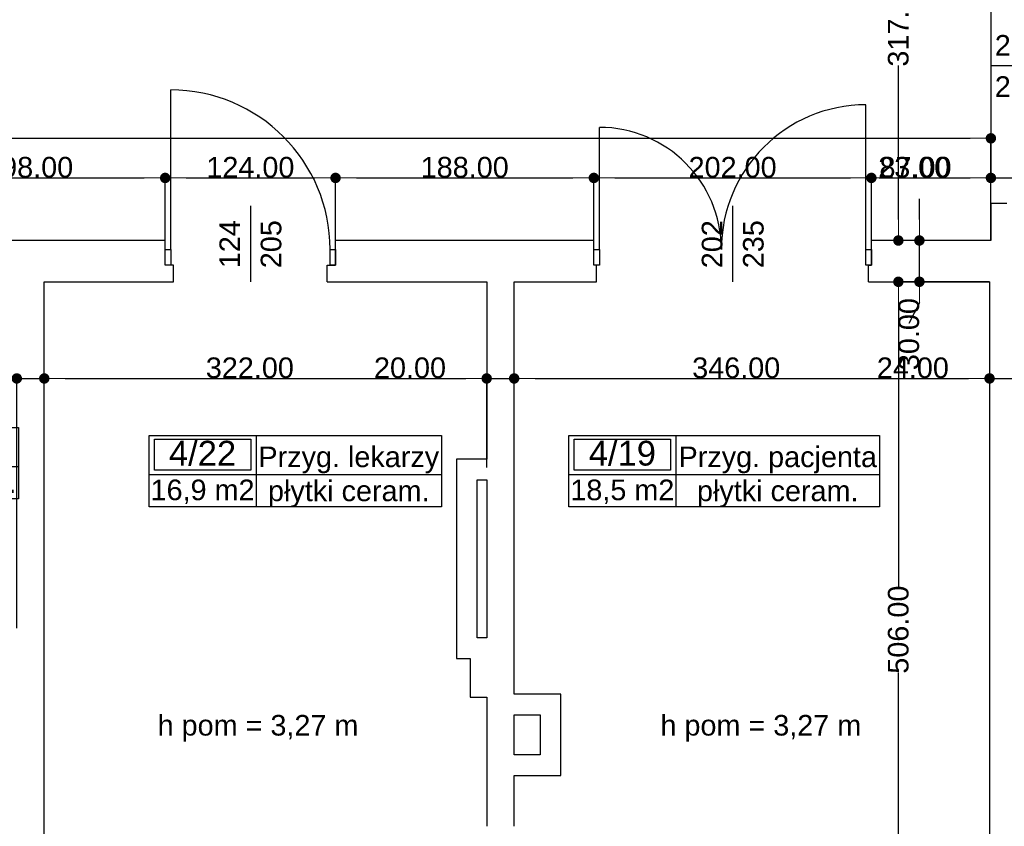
# Model space of a CAD drawing. Header units: millimetres. Extents: x -166872 to -65719, y 14266 to 44345.
# Tile 39 of 65: x -111157 to -103991, y 27679 to 33545. Entities that reach past the tile are written whole.
import ezdxf
from ezdxf.enums import TextEntityAlignment as Align

# ---------------------------------------------------------------- set-up
doc = ezdxf.new("R2010")
doc.units = ezdxf.units.MM
doc.header["$MEASUREMENT"] = 0
for name, color, linetype in [('Drzwi', 7, 'Continuous'), ('Obiekt', 7, 'Continuous'), ('Strefa', 7, 'Continuous'), ('Słup', 7, 'Continuous'), ('Tekst', 7, 'Continuous'), ('Wymiary', 63, 'Continuous'), ('Ściana', 7, 'Continuous')]:
    doc.layers.add(name, color=color, linetype=linetype)
doc.styles.add('Arial', font='txt')
doc.styles.add('Times new roman', font='txt')
doc.dimstyles.new('GENERATED_STYLE__1', dxfattribs={"dimtxt": 150, "dimasz": 152, "dimexe": 0.18, "dimexo": 0, "dimgap": 0.09, "dimtad": 1, "dimtih": 1, "dimtoh": 1, "dimlfac": 0.1, "dimzin": 0, "dimdsep": 46, "dimtxsty": 'Arial', "dimblk": 'ARROWHEAD_11', "dimblk1": 'ARROWHEAD_11', "dimblk2": 'ARROWHEAD_11', "dimcen": 0.09, "dimclrd": 114, "dimclre": 114, "dimclrt": 114, "dimazin": 0, "dimtfac": 1, "dimtdec": 4, "dimtmove": 0, "dimatfit": 3, "dimfxl": 1, "dimtolj": 1, "dimtzin": 0, "dimarcsym": 0})
doc.dimstyles.new('GENERATED_STYLE__2', dxfattribs={"dimtxt": 150, "dimasz": 152, "dimexe": 0.18, "dimexo": 0, "dimgap": 0.09, "dimtad": 1, "dimlfac": 0.1, "dimzin": 0, "dimdsep": 46, "dimtxsty": 'Arial', "dimblk": 'ARROWHEAD_11', "dimblk1": 'ARROWHEAD_11', "dimblk2": 'ARROWHEAD_11', "dimcen": 0.09, "dimclrd": 114, "dimclre": 114, "dimclrt": 114, "dimazin": 0, "dimtfac": 1, "dimtdec": 4, "dimtmove": 0, "dimatfit": 3, "dimfxl": 1, "dimtolj": 1, "dimtzin": 0, "dimarcsym": 0})

# ---------------------------------------------------------------- blocks, each defined once
blk = doc.blocks.new('Przyg. pacjenta_4_19_19', base_point=(-106381.1, 30237.9))
at = {"layer": 'Strefa'}
for p, q in [((-107160.1, 30520.7), (-104897.9, 30520.7)), ((-107160.1, 30002.2), (-107160.1, 30520.7)), ((-107121.2, 30494.8), (-106420, 30494.8)), ((-107121.2, 30268.5), (-107121.2, 30494.8)), ((-106420, 30494.8), (-106420, 30268.5)), ((-106381.1, 30520.7), (-106381.1, 30002.2)), ((-104897.9, 30520.7), (-104897.9, 30002.2)), ((-106420, 30268.5), (-107121.2, 30268.5)), ((-107160.1, 30237.9), (-104897.9, 30237.9)), ((-104897.9, 30002.2), (-107160.1, 30002.2))]:
    blk.add_line(p, q, dxfattribs=at)
at = {"layer": 'Strefa', "style": 'Arial'}
for tag, height, p in [('ROOM_NUMBER', 180, (-106770.6, 30392.8)), ('ROOM_NAME', 150, (-105639.5, 30366.3)), ('ROOM_CALC_AREA', 150, (-106770.6, 30125.8)), ('floor_f', 150, (-105639.5, 30118.8))]:
    blk.add_attdef(tag, text='', height=height, dxfattribs=at).set_placement(p, align=Align.MIDDLE_CENTER)
blk = doc.blocks.new('Przyg. lekarzy_4_22_22', base_point=(-109436.5, 30237.9))
at = {"layer": 'Strefa'}
for p, q in [((-110215.5, 30520.7), (-108087.2, 30520.7)), ((-110215.5, 30002.2), (-110215.5, 30520.7)), ((-110176.6, 30494.8), (-109475.4, 30494.8)), ((-110176.6, 30268.5), (-110176.6, 30494.8)), ((-109475.4, 30494.8), (-109475.4, 30268.5)), ((-109436.5, 30520.7), (-109436.5, 30002.2)), ((-108087.2, 30520.7), (-108087.2, 30002.2)), ((-109475.4, 30268.5), (-110176.6, 30268.5)), ((-110215.5, 30237.9), (-108087.2, 30237.9)), ((-108087.2, 30002.2), (-110215.5, 30002.2))]:
    blk.add_line(p, q, dxfattribs=at)
at = {"layer": 'Strefa', "style": 'Arial'}
for tag, height, p in [('ROOM_NUMBER', 180, (-109826, 30392.8)), ('ROOM_NAME', 150, (-108761.8, 30366.3)), ('ROOM_CALC_AREA', 150, (-109826, 30125.8)), ('floor_f', 150, (-108761.8, 30118.8))]:
    blk.add_attdef(tag, text='', height=height, dxfattribs=at).set_placement(p, align=Align.MIDDLE_CENTER)
blk = doc.blocks.new('Pom. tech._4_23_23', base_point=(-112372.9, 30297))
at = {"layer": 'Strefa'}
for p, q in [((-113107, 30579.9), (-111164.8, 30579.9)), ((-113107, 30061.3), (-113107, 30579.9)), ((-113070.3, 30553.9), (-112409.6, 30553.9)), ((-113070.3, 30327.6), (-113070.3, 30553.9)), ((-112409.6, 30553.9), (-112409.6, 30327.6)), ((-112372.9, 30579.9), (-112372.9, 30061.3)), ((-111164.8, 30579.9), (-111164.8, 30061.3)), ((-112409.6, 30327.6), (-113070.3, 30327.6)), ((-113107, 30297), (-111164.8, 30297)), ((-111164.8, 30061.3), (-113107, 30061.3))]:
    blk.add_line(p, q, dxfattribs=at)
at = {"layer": 'Strefa', "style": 'Arial'}
for tag, height, p in [('ROOM_NUMBER', 180, (-112739.9, 30451.9)), ('ROOM_NAME', 150, (-111768.8, 30445.8)), ('ROOM_CALC_AREA', 150, (-112739.9, 30184.9)), ('floor_f', 150, (-111768.8, 30177.9))]:
    blk.add_attdef(tag, text='', height=height, dxfattribs=at).set_placement(p, align=Align.MIDDLE_CENTER)
blk = doc.blocks.new('ARROWHEAD_11')
at = {"color": 0, "linetype": 'Continuous', "lineweight": 0}
blk.add_line((0, 0), (-1, 0), dxfattribs=at)
at = {"color": 0, "linetype": 'Continuous', "lineweight": 0, "const_width": 0.25, "flags": 128}
blk.add_lwpolyline([(-0.125, 0, 1), (0.125, 0, 1)], format="xyb", close=True, dxfattribs=at)
blk = doc.blocks.new('*D5738')
at = {"layer": 'Defpoints', "color": 0}
for p in [(-110098, 32394.6), (-112078, 31939.3), (-110098, 31939.3)]:
    blk.add_point(p, dxfattribs=at)
at = {"layer": 'Wymiary', "color": 114, "lineweight": -2}
for p, q in [((-112078, 31939.3), (-112078, 32394.8)), ((-111926, 32394.6), (-110250, 32394.6)), ((-110098, 31939.3), (-110098, 32394.8))]:
    blk.add_line(p, q, dxfattribs=at)
at = {"layer": 'Wymiary', "color": 114, "lineweight": -2, "xscale": 152, "yscale": 152, "zscale": 152, "rotation": 180}
blk.add_blockref('ARROWHEAD_11', (-112078, 32394.6), dxfattribs=at)
at = {"layer": 'Wymiary', "color": 114, "lineweight": -2, "xscale": 152, "yscale": 152, "zscale": 152}
blk.add_blockref('ARROWHEAD_11', (-110098, 32394.6), dxfattribs=at)
at = {"layer": 'Wymiary', "color": 114, "lineweight": 13, "insert": (-111088, 32471.3), "char_height": 150, "attachment_point": 5, "style": 'Arial'}
blk.add_mtext('\\A1;198.00', dxfattribs=at)
blk = doc.blocks.new('*D5739')
at = {"layer": 'Defpoints', "color": 0}
for p in [(-108858, 32394.6), (-110098, 31939.3), (-108858, 31939.3)]:
    blk.add_point(p, dxfattribs=at)
at = {"layer": 'Wymiary', "color": 114, "lineweight": -2}
for p, q in [((-110098, 31939.3), (-110098, 32394.8)), ((-109946, 32394.6), (-109010, 32394.6)), ((-108858, 31939.3), (-108858, 32394.8))]:
    blk.add_line(p, q, dxfattribs=at)
at = {"layer": 'Wymiary', "color": 114, "lineweight": -2, "xscale": 152, "yscale": 152, "zscale": 152, "rotation": 180}
blk.add_blockref('ARROWHEAD_11', (-110098, 32394.6), dxfattribs=at)
at = {"layer": 'Wymiary', "color": 114, "lineweight": -2, "xscale": 152, "yscale": 152, "zscale": 152}
blk.add_blockref('ARROWHEAD_11', (-108858, 32394.6), dxfattribs=at)
at = {"layer": 'Wymiary', "color": 114, "lineweight": 13, "insert": (-109478, 32471.3), "char_height": 150, "attachment_point": 5, "style": 'Arial'}
blk.add_mtext('\\A1;124.00', dxfattribs=at)
blk = doc.blocks.new('*D5740')
at = {"layer": 'Defpoints', "color": 0}
for p in [(-106978, 32394.6), (-108858, 31939.3), (-106978, 31939.3)]:
    blk.add_point(p, dxfattribs=at)
at = {"layer": 'Wymiary', "color": 114, "lineweight": -2}
for p, q in [((-108858, 31939.3), (-108858, 32394.8)), ((-108706, 32394.6), (-107130, 32394.6)), ((-106978, 31939.3), (-106978, 32394.8))]:
    blk.add_line(p, q, dxfattribs=at)
at = {"layer": 'Wymiary', "color": 114, "lineweight": -2, "xscale": 152, "yscale": 152, "zscale": 152, "rotation": 180}
blk.add_blockref('ARROWHEAD_11', (-108858, 32394.6), dxfattribs=at)
at = {"layer": 'Wymiary', "color": 114, "lineweight": -2, "xscale": 152, "yscale": 152, "zscale": 152}
blk.add_blockref('ARROWHEAD_11', (-106978, 32394.6), dxfattribs=at)
at = {"layer": 'Wymiary', "color": 114, "lineweight": 13, "insert": (-107918, 32471.3), "char_height": 150, "attachment_point": 5, "style": 'Arial'}
blk.add_mtext('\\A1;188.00', dxfattribs=at)
blk = doc.blocks.new('*D5741')
at = {"layer": 'Defpoints', "color": 0}
for p in [(-104958, 32394.6), (-106978, 31939.3), (-104958, 31939.3)]:
    blk.add_point(p, dxfattribs=at)
at = {"layer": 'Wymiary', "color": 114, "lineweight": -2}
for p, q in [((-106978, 31939.3), (-106978, 32394.8)), ((-106826, 32394.6), (-105110, 32394.6)), ((-104958, 31939.3), (-104958, 32394.8))]:
    blk.add_line(p, q, dxfattribs=at)
at = {"layer": 'Wymiary', "color": 114, "lineweight": -2, "xscale": 152, "yscale": 152, "zscale": 152, "rotation": 180}
blk.add_blockref('ARROWHEAD_11', (-106978, 32394.6), dxfattribs=at)
at = {"layer": 'Wymiary', "color": 114, "lineweight": -2, "xscale": 152, "yscale": 152, "zscale": 152}
blk.add_blockref('ARROWHEAD_11', (-104958, 32394.6), dxfattribs=at)
at = {"layer": 'Wymiary', "color": 114, "lineweight": 13, "insert": (-105968, 32471.3), "char_height": 150, "attachment_point": 5, "style": 'Arial'}
blk.add_mtext('\\A1;202.00', dxfattribs=at)
blk = doc.blocks.new('*D5742')
at = {"layer": 'Defpoints', "color": 0}
for p in [(-104088, 33769.3), (-104088, 32394.6), (-104958, 31939.3)]:
    blk.add_point(p, dxfattribs=at)
at = {"layer": 'Wymiary', "color": 114, "lineweight": -2}
for p, q in [((-104088, 33769.3), (-104088, 32394.4)), ((-104958, 31939.3), (-104958, 32394.8)), ((-104806, 32394.6), (-104240, 32394.6))]:
    blk.add_line(p, q, dxfattribs=at)
at = {"layer": 'Wymiary', "color": 114, "lineweight": -2, "xscale": 152, "yscale": 152, "zscale": 152, "rotation": 180}
blk.add_blockref('ARROWHEAD_11', (-104958, 32394.6), dxfattribs=at)
at = {"layer": 'Wymiary', "color": 114, "lineweight": -2, "xscale": 152, "yscale": 152, "zscale": 152}
blk.add_blockref('ARROWHEAD_11', (-104088, 32394.6), dxfattribs=at)
at = {"layer": 'Wymiary', "color": 114, "lineweight": 13, "insert": (-104636.8, 32471.3), "char_height": 150, "attachment_point": 5, "style": 'Arial'}
blk.add_mtext('\\A1;87.00', dxfattribs=at)
blk = doc.blocks.new('*D5743')
at = {"layer": 'Defpoints', "color": 0}
for p in [(-104088, 33769.3), (-103858, 33769.3), (-103858, 32394.6)]:
    blk.add_point(p, dxfattribs=at)
at = {"layer": 'Wymiary', "color": 114, "lineweight": -2}
for p, q in [((-104088, 33769.3), (-104088, 32394.4)), ((-103858, 33769.3), (-103858, 32394.4)), ((-104900.3, 32394.6), (-104392, 32394.6)), ((-104392, 32394.6), (-104240, 32394.6)), ((-104088, 32394.6), (-103858, 32394.6)), ((-103706, 32394.6), (-103554, 32394.6))]:
    blk.add_line(p, q, dxfattribs=at)
at = {"layer": 'Wymiary', "color": 114, "lineweight": -2, "xscale": 152, "yscale": 152, "zscale": 152}
blk.add_blockref('ARROWHEAD_11', (-104088, 32394.6), dxfattribs=at)
at = {"layer": 'Wymiary', "color": 114, "lineweight": -2, "xscale": 152, "yscale": 152, "zscale": 152, "rotation": 180}
blk.add_blockref('ARROWHEAD_11', (-103858, 32394.6), dxfattribs=at)
at = {"layer": 'Wymiary', "color": 114, "lineweight": 13, "insert": (-104646.2, 32471.3), "char_height": 150, "attachment_point": 5, "style": 'Arial'}
blk.add_mtext('\\A1;23.00', dxfattribs=at)
blk = doc.blocks.new('*D5756')
at = {"layer": 'Defpoints', "color": 0}
for p in [(-104088, 32682.6), (-125758, 32199.3), (-104088, 31939.3)]:
    blk.add_point(p, dxfattribs=at)
at = {"layer": 'Wymiary', "color": 114, "lineweight": -2}
for p, q in [((-125758, 32199.3), (-125758, 32682.8)), ((-125606, 32682.6), (-104240, 32682.6)), ((-104088, 31939.3), (-104088, 32682.8))]:
    blk.add_line(p, q, dxfattribs=at)
at = {"layer": 'Wymiary', "color": 114, "lineweight": -2, "xscale": 152, "yscale": 152, "zscale": 152, "rotation": 180}
blk.add_blockref('ARROWHEAD_11', (-125758, 32682.6), dxfattribs=at)
at = {"layer": 'Wymiary', "color": 114, "lineweight": -2, "xscale": 152, "yscale": 152, "zscale": 152}
blk.add_blockref('ARROWHEAD_11', (-104088, 32682.6), dxfattribs=at)
at = {"layer": 'Wymiary', "color": 114, "lineweight": 13, "insert": (-114923, 32759.3), "char_height": 150, "attachment_point": 5, "style": 'Arial'}
blk.add_mtext('\\A1;2167.00', dxfattribs=at)
blk = doc.blocks.new('*D6018')
at = {"layer": 'Defpoints', "color": 0}
for p in [(-104761.7, 31639.3), (-104098, 31639.3), (-104258, 26579.3)]:
    blk.add_point(p, dxfattribs=at)
at = {"layer": 'Wymiary', "color": 114, "lineweight": -2}
for p, q in [((-104098, 31639.3), (-104761.8, 31639.3)), ((-104761.7, 31487.3), (-104761.7, 29420.5)), ((-104761.7, 26731.3), (-104761.7, 28798.1)), ((-104258, 26579.3), (-104761.8, 26579.3))]:
    blk.add_line(p, q, dxfattribs=at)
at = {"layer": 'Wymiary', "color": 114, "lineweight": -2, "xscale": 152, "yscale": 152, "zscale": 152}
for p, rotation in [((-104761.7, 31639.3), 90), ((-104761.7, 26579.3), 270)]:
    blk.add_blockref('ARROWHEAD_11', p, dxfattribs=dict(at, rotation=rotation))
at = {"layer": 'Wymiary', "color": 114, "lineweight": 13, "insert": (-104761.7, 29109.3), "char_height": 150, "attachment_point": 5, "rotation": 90, "style": 'Arial'}
blk.add_mtext('\\A1;506.00', dxfattribs=at)
blk = doc.blocks.new('*D6019')
at = {"layer": 'Defpoints', "color": 0}
for p in [(-104608.2, 31939.3), (-104088, 31939.3), (-104098, 31639.3)]:
    blk.add_point(p, dxfattribs=at)
at = {"layer": 'Wymiary', "color": 114, "lineweight": -2}
for p, q in [((-104608.2, 32091.3), (-104608.2, 32243.3)), ((-104088, 31939.3), (-104608.4, 31939.3)), ((-104608.2, 31639.3), (-104608.2, 31939.3)), ((-104098, 31639.3), (-104608.4, 31639.3)), ((-104608.2, 31487.3), (-104684.9, 31335.3))]:
    blk.add_line(p, q, dxfattribs=at)
at = {"layer": 'Wymiary', "color": 114, "lineweight": -2, "xscale": 152, "yscale": 152, "zscale": 152}
for p, rotation in [((-104608.2, 31939.3), 270), ((-104608.2, 31639.3), 90)]:
    blk.add_blockref('ARROWHEAD_11', p, dxfattribs=dict(at, rotation=rotation))
at = {"layer": 'Wymiary', "color": 114, "lineweight": 13, "insert": (-104684.9, 31258.6), "char_height": 150, "attachment_point": 5, "rotation": 90, "style": 'Arial'}
blk.add_mtext('\\A1;30.00', dxfattribs=at)
blk = doc.blocks.new('*D6020')
at = {"layer": 'Defpoints', "color": 0}
for p in [(-104761.7, 35109.3), (-104088, 35109.3), (-104088, 31939.3)]:
    blk.add_point(p, dxfattribs=at)
at = {"layer": 'Wymiary', "color": 114, "lineweight": -2}
for p, q in [((-104088, 35109.3), (-104761.8, 35109.3)), ((-104761.7, 34957.3), (-104761.7, 33835.5)), ((-104761.7, 32091.3), (-104761.7, 33213.2)), ((-104088, 31939.3), (-104761.8, 31939.3))]:
    blk.add_line(p, q, dxfattribs=at)
at = {"layer": 'Wymiary', "color": 114, "lineweight": -2, "xscale": 152, "yscale": 152, "zscale": 152}
for p, rotation in [((-104761.7, 35109.3), 90), ((-104761.7, 31939.3), 270)]:
    blk.add_blockref('ARROWHEAD_11', p, dxfattribs=dict(at, rotation=rotation))
at = {"layer": 'Wymiary', "color": 114, "lineweight": 13, "insert": (-104761.7, 33524.3), "char_height": 150, "attachment_point": 5, "rotation": 90, "style": 'Arial'}
blk.add_mtext('\\A1;317.00', dxfattribs=at)
blk = doc.blocks.new('*D6023')
at = {"layer": 'Defpoints', "color": 0}
for p in [(-110978, 30936.2), (-111178, 29119.3), (-110978, 29119.3)]:
    blk.add_point(p, dxfattribs=at)
at = {"layer": 'Wymiary', "color": 114, "lineweight": -2}
for p, q in [((-111990.3, 30936.2), (-111482, 30936.2)), ((-111482, 30936.2), (-111330, 30936.2)), ((-111178, 29119.3), (-111178, 30936.4)), ((-111178, 30936.2), (-110978, 30936.2)), ((-110978, 29119.3), (-110978, 30936.4)), ((-110826, 30936.2), (-110674, 30936.2))]:
    blk.add_line(p, q, dxfattribs=at)
at = {"layer": 'Wymiary', "color": 114, "lineweight": -2, "xscale": 152, "yscale": 152, "zscale": 152}
blk.add_blockref('ARROWHEAD_11', (-111178, 30936.2), dxfattribs=at)
at = {"layer": 'Wymiary', "color": 114, "lineweight": -2, "xscale": 152, "yscale": 152, "zscale": 152, "rotation": 180}
blk.add_blockref('ARROWHEAD_11', (-110978, 30936.2), dxfattribs=at)
at = {"layer": 'Wymiary', "color": 114, "lineweight": 13, "insert": (-111736.2, 31012.9), "char_height": 150, "attachment_point": 5, "style": 'Arial'}
blk.add_mtext('\\A1;20.00', dxfattribs=at)
blk = doc.blocks.new('*D6024')
at = {"layer": 'Defpoints', "color": 0}
for p in [(-107758, 30936.2), (-107758, 30289.3), (-110978, 29119.3)]:
    blk.add_point(p, dxfattribs=at)
at = {"layer": 'Wymiary', "color": 114, "lineweight": -2}
for p, q in [((-110978, 29119.3), (-110978, 30936.4)), ((-110826, 30936.2), (-107910, 30936.2)), ((-107758, 30289.3), (-107758, 30936.4))]:
    blk.add_line(p, q, dxfattribs=at)
at = {"layer": 'Wymiary', "color": 114, "lineweight": -2, "xscale": 152, "yscale": 152, "zscale": 152, "rotation": 180}
blk.add_blockref('ARROWHEAD_11', (-110978, 30936.2), dxfattribs=at)
at = {"layer": 'Wymiary', "color": 114, "lineweight": -2, "xscale": 152, "yscale": 152, "zscale": 152}
blk.add_blockref('ARROWHEAD_11', (-107758, 30936.2), dxfattribs=at)
at = {"layer": 'Wymiary', "color": 114, "lineweight": 13, "insert": (-109481.8, 31012.9), "char_height": 150, "attachment_point": 5, "style": 'Arial'}
blk.add_mtext('\\A1;322.00', dxfattribs=at)
blk = doc.blocks.new('*D6025')
at = {"layer": 'Defpoints', "color": 0}
for p in [(-107558, 30936.2), (-107758, 30289.3), (-107558, 30289.3)]:
    blk.add_point(p, dxfattribs=at)
at = {"layer": 'Wymiary', "color": 114, "lineweight": -2}
for p, q in [((-108570.3, 30936.2), (-108062, 30936.2)), ((-108062, 30936.2), (-107910, 30936.2)), ((-107758, 30289.3), (-107758, 30936.4)), ((-107758, 30936.2), (-107558, 30936.2)), ((-107558, 30289.3), (-107558, 30936.4)), ((-107406, 30936.2), (-107254, 30936.2))]:
    blk.add_line(p, q, dxfattribs=at)
at = {"layer": 'Wymiary', "color": 114, "lineweight": -2, "xscale": 152, "yscale": 152, "zscale": 152}
blk.add_blockref('ARROWHEAD_11', (-107758, 30936.2), dxfattribs=at)
at = {"layer": 'Wymiary', "color": 114, "lineweight": -2, "xscale": 152, "yscale": 152, "zscale": 152, "rotation": 180}
blk.add_blockref('ARROWHEAD_11', (-107558, 30936.2), dxfattribs=at)
at = {"layer": 'Wymiary', "color": 114, "lineweight": 13, "insert": (-108316.2, 31012.9), "char_height": 150, "attachment_point": 5, "style": 'Arial'}
blk.add_mtext('\\A1;20.00', dxfattribs=at)
blk = doc.blocks.new('*D6026')
at = {"layer": 'Defpoints', "color": 0}
for p in [(-104098, 31639.3), (-104098, 30936.2), (-107558, 30289.3)]:
    blk.add_point(p, dxfattribs=at)
at = {"layer": 'Wymiary', "color": 114, "lineweight": -2}
for p, q in [((-104098, 31639.3), (-104098, 30936)), ((-107558, 30289.3), (-107558, 30936.4)), ((-107406, 30936.2), (-104250, 30936.2))]:
    blk.add_line(p, q, dxfattribs=at)
at = {"layer": 'Wymiary', "color": 114, "lineweight": -2, "xscale": 152, "yscale": 152, "zscale": 152, "rotation": 180}
blk.add_blockref('ARROWHEAD_11', (-107558, 30936.2), dxfattribs=at)
at = {"layer": 'Wymiary', "color": 114, "lineweight": -2, "xscale": 152, "yscale": 152, "zscale": 152}
blk.add_blockref('ARROWHEAD_11', (-104098, 30936.2), dxfattribs=at)
at = {"layer": 'Wymiary', "color": 114, "lineweight": 13, "insert": (-105941.8, 31012.9), "char_height": 150, "attachment_point": 5, "style": 'Arial'}
blk.add_mtext('\\A1;346.00', dxfattribs=at)
blk = doc.blocks.new('*D6027')
at = {"layer": 'Defpoints', "color": 0}
for p in [(-104098, 31639.3), (-103858, 31209.3), (-103858, 30936.2)]:
    blk.add_point(p, dxfattribs=at)
at = {"layer": 'Wymiary', "color": 114, "lineweight": -2}
for p, q in [((-104098, 31639.3), (-104098, 30936)), ((-103858, 31209.3), (-103858, 30936)), ((-104910.3, 30936.2), (-104402, 30936.2)), ((-104402, 30936.2), (-104250, 30936.2)), ((-104098, 30936.2), (-103858, 30936.2)), ((-103706, 30936.2), (-103554, 30936.2))]:
    blk.add_line(p, q, dxfattribs=at)
at = {"layer": 'Wymiary', "color": 114, "lineweight": -2, "xscale": 152, "yscale": 152, "zscale": 152}
blk.add_blockref('ARROWHEAD_11', (-104098, 30936.2), dxfattribs=at)
at = {"layer": 'Wymiary', "color": 114, "lineweight": -2, "xscale": 152, "yscale": 152, "zscale": 152, "rotation": 180}
blk.add_blockref('ARROWHEAD_11', (-103858, 30936.2), dxfattribs=at)
at = {"layer": 'Wymiary', "color": 114, "lineweight": 13, "insert": (-104656.2, 31012.9), "char_height": 150, "attachment_point": 5, "style": 'Arial'}
blk.add_mtext('\\A1;24.00', dxfattribs=at)

msp = doc.modelspace()

# ---------------------------------------------------------------- linework, layer by layer
at = {"layer": 'Drzwi'}
for p, q in [((-110058.019, 31874.32), (-110058.019, 33034.32)), ((-104998.019, 31874.32), (-104998.019, 32926.32)), ((-106938.019, 31874.32), (-106938.019, 32762.32)), ((-110098.019, 31874.32), (-110058.019, 31874.32)), ((-110098.019, 31759.32), (-110098.019, 31874.32)), ((-110098.019, 31759.32), (-110098.019, 31874.32)), ((-110058.019, 31874.32), (-110058.019, 31759.32)), ((-108898.019, 31759.32), (-108898.019, 31874.32)), ((-108898.019, 31874.32), (-108858.019, 31874.32)), ((-108858.019, 31874.32), (-108858.019, 31759.32)), ((-108858.019, 31759.32), (-108858.019, 31874.32)), ((-106978.019, 31874.32), (-106938.019, 31874.32)), ((-106978.019, 31759.32), (-106978.019, 31874.32)), ((-106978.019, 31759.32), (-106978.019, 31874.32)), ((-106938.019, 31874.32), (-106938.019, 31759.32)), ((-104998.019, 31759.32), (-104998.019, 31874.32)), ((-104998.019, 31874.32), (-104958.019, 31874.32)), ((-104958.019, 31874.32), (-104958.019, 31759.32)), ((-104958.019, 31759.32), (-104958.019, 31874.32)), ((-110058.019, 31759.32), (-110098.019, 31759.32)), ((-110038.019, 31759.32), (-110098.019, 31759.32)), ((-108918.019, 31759.32), (-108858.019, 31759.32)), ((-108858.019, 31759.32), (-108898.019, 31759.32)), ((-106938.019, 31759.32), (-106978.019, 31759.32)), ((-106958.019, 31759.32), (-106978.019, 31759.32)), ((-104958.019, 31759.32), (-104998.019, 31759.32)), ((-104978.019, 31759.32), (-104958.019, 31759.32))]:
    msp.add_line(p, q, dxfattribs=at)
for centre, radius, start, end in [((-110058.019, 31874.32), 1160, 0, 90), ((-104998.019, 31874.32), 1052, 90, 180), ((-106938.019, 31874.32), 888, 0, 90)]:
    msp.add_arc(centre, radius, start, end, dxfattribs=at)
at = {"layer": 'Obiekt'}
for p, q in [((-103606.64, 33209.32), (-104088.019, 33209.32)), ((-109478.019, 32190.699), (-109478.019, 31639.32)), ((-105968.019, 32190.699), (-105968.019, 31639.32))]:
    msp.add_line(p, q, dxfattribs=at)
at = {"layer": 'Słup'}
for p, q in [((-107878.019, 28899.32), (-107878.019, 28619.32)), ((-107878.019, 28619.32), (-107758.019, 28619.32))]:
    msp.add_line(p, q, dxfattribs=at)
at = {"layer": 'Ściana'}
for p, q in [((-103973.019, 32209.32), (-104088.019, 32209.32)), ((-110098.019, 31874.32), (-110098.019, 31939.32)), ((-108858.019, 31874.32), (-108858.019, 31939.32)), ((-106978.019, 31874.32), (-106978.019, 31939.32)), ((-104958.019, 31874.32), (-104958.019, 31939.32)), ((-110098.019, 31759.32), (-110098.019, 31874.32)), ((-108858.019, 31759.32), (-108858.019, 31874.32)), ((-106978.019, 31759.32), (-106978.019, 31874.32)), ((-104958.019, 31759.32), (-104958.019, 31874.32)), ((-110038.019, 31759.32), (-110098.019, 31759.32)), ((-110038.019, 31639.32), (-110038.019, 31759.32)), ((-108918.019, 31639.32), (-108918.019, 31759.32)), ((-108918.019, 31759.32), (-108858.019, 31759.32)), ((-106958.019, 31759.32), (-106978.019, 31759.32)), ((-106958.019, 31639.32), (-106958.019, 31759.32)), ((-104978.019, 31639.32), (-104978.019, 31759.32)), ((-104978.019, 31759.32), (-104958.019, 31759.32))]:
    msp.add_line(p, q, dxfattribs=at)
at = {"layer": 'Ściana', "flags": 128}
for points in [[(-104088.019, 32209.32), (-104088.019, 31939.32)], [(-110098.019, 31939.32), (-112078.019, 31939.32)], [(-106978.019, 31939.32), (-108858.019, 31939.32)], [(-104088.019, 31939.32), (-104958.019, 31939.32)], [(-110978.019, 31639.32), (-110038.019, 31639.32)], [(-110978.019, 26299.32), (-110978.019, 31639.32)], [(-108918.019, 31639.32), (-107758.019, 31639.32)], [(-107758.019, 31639.32), (-107758.019, 30349.32)], [(-107558.019, 31639.32), (-106958.019, 31639.32)], [(-107558.019, 28639.32), (-107558.019, 31639.32)], [(-104978.019, 31639.32), (-104098.019, 31639.32)], [(-104098.019, 31639.32), (-104098.019, 26579.32)], [(-107758.019, 30349.32), (-107978.019, 30349.32)], [(-107978.019, 30349.32), (-107978.019, 28899.32)], [(-107828.019, 30199.32), (-107758.019, 30199.32)], [(-107828.019, 29049.32), (-107828.019, 30199.32)], [(-107758.019, 30199.32), (-107758.019, 29049.32)], [(-107758.019, 29049.32), (-107828.019, 29049.32)], [(-107978.019, 28899.32), (-107878.019, 28899.32)], [(-107758.019, 28619.32), (-107758.019, 27679.32)], [(-107218.019, 28639.32), (-107558.019, 28639.32)], [(-107218.019, 28049.32), (-107218.019, 28639.32)], [(-107558.019, 28489.32), (-107368.019, 28489.32)], [(-107558.019, 28199.32), (-107558.019, 28489.32)], [(-107368.019, 28489.32), (-107368.019, 28199.32)], [(-107368.019, 28199.32), (-107558.019, 28199.32)], [(-107558.019, 28049.32), (-107218.019, 28049.32)], [(-107558.019, 27679.32), (-107558.019, 28049.32)]]:
    msp.add_lwpolyline(points, dxfattribs=at)

# ---------------------------------------------------------------- block references
at = {"layer": 'Strefa'}
ref = msp.add_blockref('Pom. tech._4_23_23', (-112372.927, 30296.996), dxfattribs=at)
ref.add_attrib('ROOM_NAME', 'Pom. tech.', dxfattribs={"color": 7, "height": 150, "style": 'Arial'}).set_placement((-111768.843, 30445.813), align=Align.MIDDLE_CENTER)
ref.add_attrib('ROOM_NUMBER', '4/23', dxfattribs={"color": 7, "height": 180, "style": 'Arial'}).set_placement((-112739.947, 30451.943), align=Align.MIDDLE_CENTER)
ref.add_attrib('ROOM_CALC_AREA', '5,6 m2', dxfattribs={"color": 7, "height": 150, "style": 'Arial'}).set_placement((-112739.947, 30184.942), align=Align.MIDDLE_CENTER)
ref.add_attrib('floor_f', 'płytki ceram.', dxfattribs={"color": 7, "height": 150, "style": 'Arial'}).set_placement((-111768.843, 30177.896), align=Align.MIDDLE_CENTER)
ref = msp.add_blockref('Przyg. lekarzy_4_22_22', (-109436.462, 30237.873), dxfattribs=at)
ref.add_attrib('ROOM_NAME', 'Przyg. lekarzy', dxfattribs={"color": 7, "height": 150, "style": 'Arial'}).set_placement((-108761.821, 30366.273), align=Align.MIDDLE_CENTER)
ref.add_attrib('ROOM_NUMBER', '4/22', dxfattribs={"color": 7, "height": 180, "style": 'Arial'}).set_placement((-109825.982, 30392.82), align=Align.MIDDLE_CENTER)
ref.add_attrib('ROOM_CALC_AREA', '16,9 m2', dxfattribs={"color": 7, "height": 150, "style": 'Arial'}).set_placement((-109825.982, 30125.818), align=Align.MIDDLE_CENTER)
ref.add_attrib('floor_f', 'płytki ceram.', dxfattribs={"color": 7, "height": 150, "style": 'Arial'}).set_placement((-108761.821, 30118.773), align=Align.MIDDLE_CENTER)
ref = msp.add_blockref('Przyg. pacjenta_4_19_19', (-106381.088, 30237.873), dxfattribs=at)
ref.add_attrib('ROOM_NAME', 'Przyg. pacjenta', dxfattribs={"color": 7, "height": 150, "style": 'Arial'}).set_placement((-105639.485, 30366.273), align=Align.MIDDLE_CENTER)
ref.add_attrib('ROOM_NUMBER', '4/19', dxfattribs={"color": 7, "height": 180, "style": 'Arial'}).set_placement((-106770.608, 30392.758), align=Align.MIDDLE_CENTER)
ref.add_attrib('ROOM_CALC_AREA', '18,5 m2', dxfattribs={"color": 7, "height": 150, "style": 'Arial'}).set_placement((-106770.608, 30125.818), align=Align.MIDDLE_CENTER)
ref.add_attrib('floor_f', 'płytki ceram.', dxfattribs={"color": 7, "height": 150, "style": 'Arial'}).set_placement((-105639.485, 30118.773), align=Align.MIDDLE_CENTER)

# ---------------------------------------------------------------- texts
at = {"layer": 'Obiekt', "char_height": 150, "attachment_point": 7, "style": 'Arial'}
for s, insert in [('\\A1;{\\fArial|b0|i0|c238|p38;200}', (-104059.679, 33281.852)), ('\\A1;{\\fArial|b0|i0|c238|p38;235}', (-104059.679, 32981.749))]:
    msp.add_mtext(s, dxfattribs=dict(at, insert=insert))
at = {"layer": 'Obiekt', "char_height": 150, "attachment_point": 7, "rotation": 90, "style": 'Arial'}
for s, insert in [('\\A1;{\\fArial|b0|i0|c238|p38;124}', (-109553.019, 31737.66)), ('\\A1;{\\fArial|b0|i0|c238|p38;205}', (-109250.55, 31737.66)), ('\\A1;{\\fArial|b0|i0|c238|p38;202}', (-106040.55, 31737.66)), ('\\A1;{\\fArial|b0|i0|c238|p38;235}', (-105740.447, 31737.66))]:
    msp.add_mtext(s, dxfattribs=dict(at, insert=insert))
at = {"layer": 'Tekst', "char_height": 150, "attachment_point": 2, "style": 'Times new roman'}
for insert in [(-109422.51, 28489.11), (-105762.599, 28489.11)]:
    msp.add_mtext('\\A1;{\\fArial|b0|i0|c0|p38;h pom = 3,27 m}', dxfattribs=dict(at, insert=insert))

# ---------------------------------------------------------------- dimensions: what is measured, and where the dimension line sits
at = {"layer": 'Wymiary', "lineweight": 13}
for base, p1, p2, picture, middle in [((-104761.665, 35109.32), (-104088.019, 31939.32), (-104088.019, 35109.32), '*D6020', (-104761.665, 33524.32)), ((-104608.211, 31939.32), (-104098.019, 31639.32), (-104088.019, 31939.32), '*D6019', (-104684.938, 31258.593)), ((-104761.665, 31639.32), (-104258.019, 26579.32), (-104098.019, 31639.32), '*D6018', (-104761.665, 29109.32))]:
    dim = msp.add_linear_dim(base=base, p1=p1, p2=p2, angle=90, dimstyle='GENERATED_STYLE__2', dxfattribs=at)
    dim.commit()
    dim.dimension.update_dxf_attribs({"geometry": picture, "text_midpoint": middle, "dimtype": 128, "text_rotation": 90})
for base, p1, p2, picture, middle in [((-104088.019, 32394.584), (-104958.019, 31939.32), (-104088.019, 33769.32), '*D5742', (-104636.848, 32394.584)), ((-103858.019, 32394.584), (-104088.019, 33769.32), (-103858.019, 33769.32), '*D5743', (-104646.219, 32394.584)), ((-104088.019, 32682.59), (-125758.019, 32199.32), (-104088.019, 31939.32), '*D5756', (-114923.019, 32682.59)), ((-110098.019, 32394.584), (-112078.019, 31939.32), (-110098.019, 31939.32), '*D5738', (-111088.019, 32394.584)), ((-108858.019, 32394.584), (-110098.019, 31939.32), (-108858.019, 31939.32), '*D5739', (-109478.019, 32394.584)), ((-106978.019, 32394.584), (-108858.019, 31939.32), (-106978.019, 31939.32), '*D5740', (-107918.019, 32394.584)), ((-104958.019, 32394.584), (-106978.019, 31939.32), (-104958.019, 31939.32), '*D5741', (-105968.019, 32394.584)), ((-104098.019, 30936.206), (-107558.019, 30289.32), (-104098.019, 31639.32), '*D6026', (-105941.848, 30936.206)), ((-103858.019, 30936.206), (-104098.019, 31639.32), (-103858.019, 31209.32), '*D6027', (-104656.219, 30936.206)), ((-110978.019, 30936.206), (-111178.019, 29119.32), (-110978.019, 29119.32), '*D6023', (-111736.219, 30936.206)), ((-107758.019, 30936.206), (-110978.019, 29119.32), (-107758.019, 30289.32), '*D6024', (-109481.848, 30936.206)), ((-107558.019, 30936.206), (-107758.019, 30289.32), (-107558.019, 30289.32), '*D6025', (-108316.219, 30936.206))]:
    dim = msp.add_linear_dim(base=base, p1=p1, p2=p2, dimstyle='GENERATED_STYLE__1', dxfattribs=at)
    dim.commit()
    dim.dimension.update_dxf_attribs({"geometry": picture, "text_midpoint": middle, "dimtype": 128})

doc.saveas('drawing.dxf')
